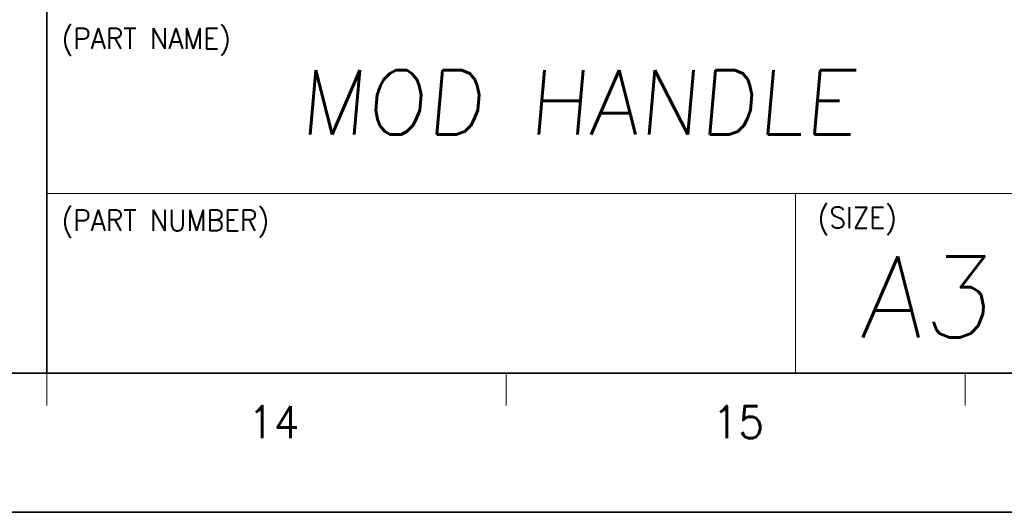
# Model space of a CAD drawing. Header units: millimetres. Extents: x 4065 to 8083, y -652 to 5416.
# Tile 183 of 256: x 4479 to 4533, y 4102 to 4129. Entities that reach past the tile are written whole.
import ezdxf
from ezdxf.enums import TextEntityAlignment as Align

# ---------------------------------------------------------------- set-up
doc = ezdxf.new("R2010")
doc.units = ezdxf.units.MM
doc.header["$LTSCALE"] = 0.8
doc.layers.get('0').update_dxf_attribs({"linetype": 'CONTINUOUS', "lineweight": 0})
doc.layers.add('2', color=3, linetype='CONTINUOUS', lineweight=0)
doc.styles.get("Standard").update_dxf_attribs({"font": 'romans.shx', "width": 0.8, "oblique": 5, "bigfont": 'whgtxt.shx'})

msp = doc.modelspace()

# ---------------------------------------------------------------- linework, layer by layer
at = {"color": 7, "linetype": 'Continuous', "lineweight": 35}
for p, q in [((4480.79, 4109.955), (4480.79, 4172.838)), ((4153.8, 4109.955), (4556.249, 4109.955))]:
    msp.add_line(p, q, dxfattribs=at)
at = {"color": 7, "linetype": 'Continuous'}
for p, q in [((4480.79, 4119.798), (4556.249, 4119.798)), ((4521.8, 4109.955), (4521.8, 4119.798)), ((4480.79, 4108.196), (4480.79, 4109.955)), ((4480.79, 4109.955), (4556.249, 4109.955)), ((4480.79, 4109.955), (4556.249, 4109.955)), ((4497.992, 4109.955), (4556.249, 4109.955)), ((4505.943, 4108.196), (4505.943, 4109.955)), ((4531.096, 4108.196), (4531.096, 4109.955))]:
    msp.add_line(p, q, dxfattribs=at)
at = {"color": 7, "linetype": 'Continuous', "lineweight": 35}
msp.add_lwpolyline([(4144.145, 4399.348), (4144.145, 4102.348), (4564.145, 4102.348), (4564.145, 4399.348)], close=True, dxfattribs=at)

# ---------------------------------------------------------------- texts
at = {"color": 7, "linetype": 'Continuous', "width": 0.933333}
for s, height, p in [('(PART NAME)', 1.14083, (4481.593, 4128.855)), ('(PART NUMBER)', 1.14083, (4481.593, 4118.9)), ('(SIZE)', 1.1408, (4523.006, 4119.048))]:
    msp.add_text(s, height=height, dxfattribs=at).set_placement(p, align=Align.TOP_LEFT)
at = {"linetype": 'Continuous', "oblique": 5}
msp.add_text('A3', height=4.4313, dxfattribs=at).set_placement((4525.296, 4111.923))
at = {"color": 7, "linetype": 'Continuous', "width": 0.933333}
for s, p in [('14', (4493.212, 4107.283)), ('15', (4518.66, 4107.283))]:
    msp.add_text(s, height=1.759, dxfattribs=at).set_placement(p, align=Align.MIDDLE_CENTER)
at = {"layer": '2', "oblique": 5}
msp.add_text('MOD HANDLE', height=3.5234, dxfattribs=at).set_placement((4494.602, 4123.022))

doc.saveas('drawing.dxf')
